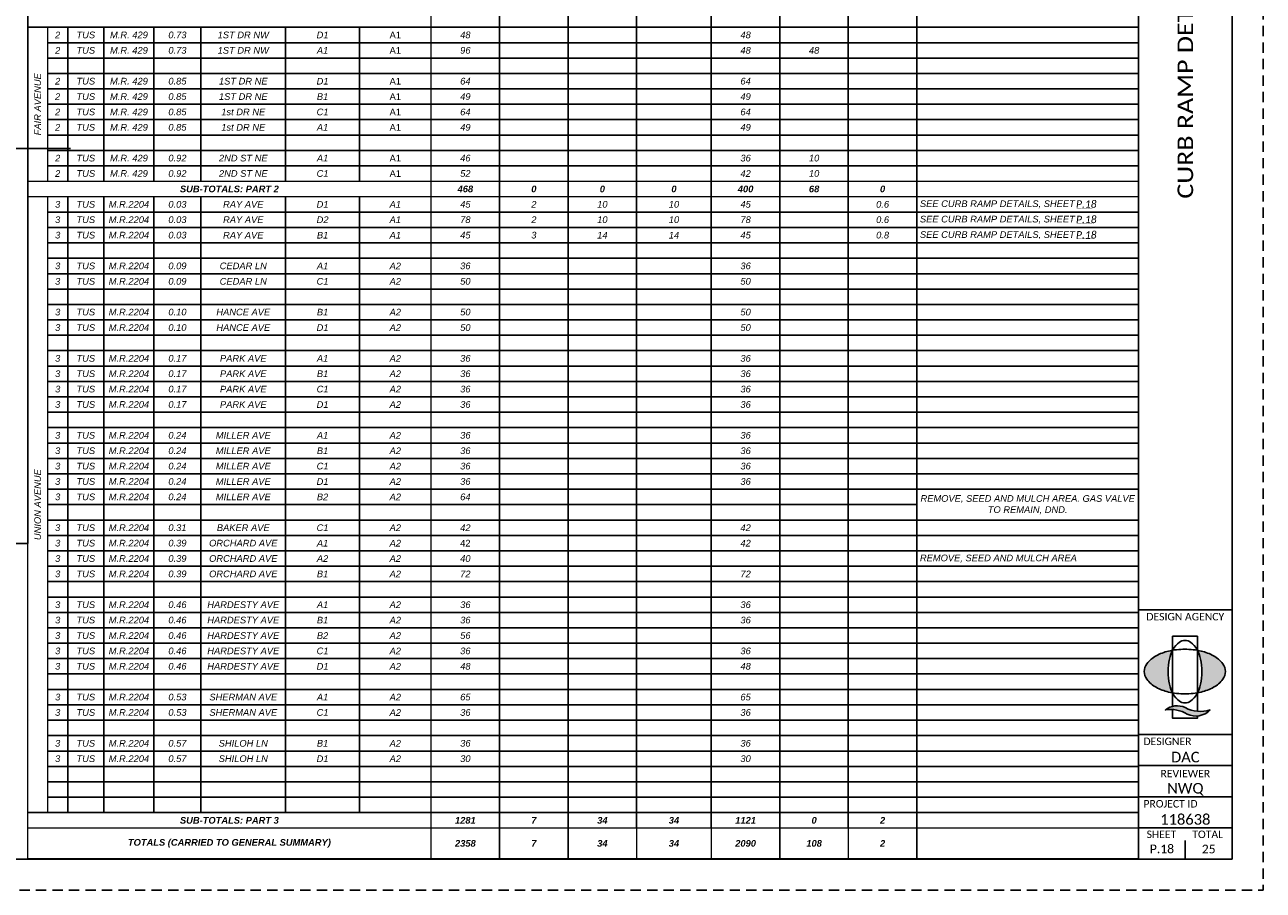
# Paper-space layout 'Layout1' of a CAD drawing. Header units: feet. Extents: x -25 to 34, y 0 to 22.
# Tile 3 of 4: x 14.1 to 34, y 0 to 13.9. Entities that reach past the tile are written whole.
import ezdxf
from ezdxf.enums import TextEntityAlignment as Align

# ---------------------------------------------------------------- set-up
doc = ezdxf.new("R2010")
doc.units = ezdxf.units.FT
doc.header["$MEASUREMENT"] = 0
doc.linetypes.add('OhDOT_USTN3', pattern=[0.22, 0.165, -0.055])
for name, color, linetype in [('SH_Border', 7, 'Continuous'), ('SH_Cut_Line', 7, 'OhDOT_USTN3'), ('SH_Data', 7, 'Continuous'), ('SH_Hatch', 14, 'Continuous'), ('SH_Text', 7, 'Continuous'), ('SH_TextM', 7, 'Continuous')]:
    doc.layers.add(name, color=color, linetype=linetype)
doc.styles.add('Font 70-Main Title', font='calibri.ttf', dxfattribs={"width": 1.15, "height": 0.25})
doc.styles.add('Slanted-Normal', font='calibrii.ttf', dxfattribs={"height": 0.14})
doc.styles.add('Straight Minimum (0.12) Font 30', font='calibri.ttf', dxfattribs={"height": 0.12})
doc.styles.add('Straight Sub-Title (0.17) Font 30', font='calibri.ttf', dxfattribs={"height": 0.17})
doc.styles.add('Straight-Normal', font='calibri.ttf', dxfattribs={"height": 0.14})
doc.styles.add('Straight-Sub Title', font='calibri.ttf', dxfattribs={"height": 0.17})

# ---------------------------------------------------------------- blocks, each defined once
blk = doc.blocks.new('A$C1697e795')
at = {"layer": 'SH_Hatch'}
for points in [[(-0.1098, 0.0898, -0.0615), (-0.0881, 0.1507), (-0.0881, 0.1523, 0.014092), (-0.1171, 0.1465, 0.069705), (-0.2053, 0.1131, 0.105975), (-0.2716, 0.0557, 0.163104), (-0.29, 0.0008, 0.163049), (-0.2716, -0.0541, 0.105975), (-0.2053, -0.1115, 0.069705), (-0.1171, -0.145, 0.014089), (-0.0881, -0.1507, -0.061487), (-0.1098, -0.0898, -0.054987), (-0.1197, 0, -0.054987)], [(0.1108, 0.0898, 0.0615), (0.0891, 0.1507), (0.0891, 0.1523, -0.014092), (0.1182, 0.1465, -0.069705), (0.2063, 0.1131, -0.105975), (0.2727, 0.0557, -0.163104), (0.2911, 0.0008, -0.163049), (0.2727, -0.0541, -0.105975), (0.2063, -0.1115, -0.069705), (0.1182, -0.145, -0.014089), (0.0891, -0.1507, 0.061487), (0.1108, -0.0898, 0.054987), (0.1207, 0, 0.054987)], [(0.0015, -0.2566, 0.297692), (-0.1396, -0.2731, -0.180432), (0.0164, -0.3024, 0.32264), (0.179, -0.273, -0.20237)]]:
    blk.add_hatch(color=256, dxfattribs=at).paths.add_polyline_path(points)
at = {"layer": 'SH_TextM'}
for points in [[(0.1106, -0.0898, 0.054987), (0.1206, 0, 0.054987), (0.1106, 0.0898, 0.0688), (0.0854, 0.1575, 0.105699), (0.0418, 0.2087, 0.165247), (0.0004, 0.2228, 0.165247), (-0.0409, 0.2087, 0.105699), (-0.0845, 0.1575, 0.0688), (-0.1098, 0.0898, 0.054987), (-0.1197, 0, 0.054987), (-0.1098, -0.0898, 0.0688), (-0.0845, -0.1575, 0.105699), (-0.0409, -0.2087, 0.165247), (0.0004, -0.2228, 0.165247), (0.0418, -0.2087, 0.105699), (0.0854, -0.1575, 0.0688)], [(-0.2053, -0.1115, 0.069705), (-0.1171, -0.145, 0.055931), (-0.0006, -0.158, 0.055931), (0.1159, -0.145, 0.069705), (0.2041, -0.1115, 0.105975), (0.2705, -0.0541, 0.163076), (0.2889, 0.0008, 0.163076), (0.2705, 0.0557, 0.105975), (0.2041, 0.1131, 0.069705), (0.1159, 0.1465, 0.055931), (-0.0006, 0.1596, 0.055931), (-0.1171, 0.1465, 0.069705), (-0.2053, 0.1131, 0.105975), (-0.2716, 0.0557, 0.163076), (-0.29, 0.0008, 0.163076), (-0.2716, -0.0541, 0.105975)], [(0.0164, -0.3024, 0.180432), (-0.1396, -0.2731, -0.297692), (0.0015, -0.2566, 0.20237), (0.179, -0.273, -0.32264)]]:
    blk.add_lwpolyline(points, format="xyb", close=True, dxfattribs=at)
for points in [[(-0.0881, -0.2469), (-0.0881, 0.2529), (0.0891, 0.2529), (0.0891, -0.2828)], [(0.0891, -0.3157), (0.0891, -0.332), (-0.0881, -0.332), (-0.0881, -0.2701)]]:
    blk.add_lwpolyline(points, dxfattribs=at)
blk = doc.blocks.new('BLKWO_NEW')
at = {"layer": 'SH_Border', "linetype": 'Continuous', "flags": 128}
blk.add_lwpolyline([(0.5, 21.5), (33.5, 21.5), (33.5, 0.5), (0.5, 0.5), (0.5, 21.5)], close=True, dxfattribs=at)
for points in [[(32, 21.5), (32, 0.5)], [(32, 4.5), (33.5, 4.5)], [(32, 2.5), (33.5, 2.5)], [(32, 2), (33.5, 2)], [(32, 1.5), (33.5, 1.5)], [(32, 1), (33.5, 1)]]:
    blk.add_lwpolyline(points, dxfattribs=at)
at = {"layer": 'SH_Border'}
blk.add_lwpolyline([(32.75, 0.8), (32.75, 0.5)], dxfattribs=at)
at = {"layer": 'SH_Cut_Line', "color": 7, "linetype": 'OhDOT_USTN3', "flags": 128}
blk.add_lwpolyline([(0, 0), (34, 0), (34, 22), (0, 22), (0, 0)], close=True, dxfattribs=at)
at = {"layer": 'SH_Border', "xscale": 2.25, "yscale": 2.25, "zscale": 2.25}
blk.add_blockref('A$C1697e795', (32.744, 3.506), dxfattribs=at)
at = {"layer": 'SH_Data', "char_height": 0.12, "style": 'Straight Minimum (0.12) Font 30'}
for s, insert, width, attachment_point in [('DESIGN AGENCY', (32.124, 4.448), 1.94049, 1), ('DESIGNER', (32.078, 2.448), 1.0279, 1), ('REVIEWER', (32.75, 1.931), 1.0279, 2), ('PROJECT ID', (32.078, 1.447), 1.27835, 1), ('SHEET', (32.129, 0.957), 1.0279, 1), ('TOTAL', (32.862, 0.957), 1.0279, 1)]:
    blk.add_mtext(s, dxfattribs=dict(at, insert=insert, width=width, attachment_point=attachment_point))
at = {"layer": 'SH_Data', "style": 'Font 70-Main Title', "width": 1.15, "flags": 8}
blk.add_attdef('TITLEAREA2T', text='', height=0.25, rotation=90, dxfattribs=at).set_placement((32.75, 13), align=Align.MIDDLE_CENTER)
at = {"layer": 'SH_Data', "style": 'Straight-Sub Title'}
for tag, p in [('XXX', (32.75, 2)), ('XXX', (32.75, 1.5)), ('XXXXXX', (32.75, 1))]:
    blk.add_attdef(tag, text='', height=0.17, dxfattribs=at).set_placement(p, align=Align.BOTTOM_CENTER)
at = {"layer": 'SH_Data', "style": 'Straight Sub-Title (0.17) Font 30', "flags": 8}
blk.add_attdef('PROJECT', text='', height=0.25, rotation=90, dxfattribs=at).set_placement((0.721, 0.55), align=Align.MIDDLE_LEFT)
blk = doc.blocks.new('*A1021')
at = {"layer": 'SH_Text', "color": 7, "linetype": 'Continuous', "ltscale": 0.083333, "const_width": 0.0208}
blk.add_lwpolyline([(15.031, 0), (0, 0), (0, -17.708), (15.031, -17.708)], close=True, dxfattribs=at)
for points in [[(5.458, -0.208), (5.458, -17.708)], [(0, -6.458), (15.031, -6.458)], [(0.271, -6.458), (0.271, -8.542)], [(0, -8.542), (15.031, -8.542)], [(0, -8.75), (15.031, -8.75)], [(0.271, -8.75), (0.271, -17.083)], [(0, -17.083), (15.031, -17.083)], [(0, -17.292), (15.031, -17.292)], [(6.385, -17.292), (6.385, -17.708)], [(7.312, -17.292), (7.312, -17.708)], [(8.24, -17.292), (8.24, -17.708)], [(9.25, -17.292), (9.25, -17.708)], [(10.177, -17.292), (10.177, -17.708)], [(11.104, -17.292), (11.104, -17.708)], [(12.031, -17.292), (12.031, -17.708)]]:
    blk.add_lwpolyline(points, dxfattribs=at)
at = {"layer": 'SH_Text', "color": 7, "linetype": 'Continuous', "ltscale": 0.083333}
for points in [[(8.24, -0.417), (8.24, -17.292)], [(9.25, -0.417), (9.25, -17.292)], [(11.104, -0.417), (11.104, -17.292)], [(12.031, -0.417), (12.031, -17.292)], [(6.385, -0.625), (6.385, -17.292)], [(7.312, -0.625), (7.312, -17.292)], [(10.177, -0.625), (10.177, -17.292)], [(0.542, -6.458), (0.542, -8.542)], [(1.031, -6.458), (1.031, -8.542)], [(1.708, -6.458), (1.708, -8.542)], [(2.344, -6.458), (2.344, -8.542)], [(3.49, -6.458), (3.49, -8.542)], [(4.49, -6.458), (4.49, -8.542)], [(0.271, -6.667), (15.031, -6.667)], [(0.271, -6.875), (15.031, -6.875)], [(0.271, -7.083), (15.031, -7.083)], [(0.271, -7.292), (15.031, -7.292)], [(0.271, -7.5), (15.031, -7.5)], [(0.271, -7.708), (15.031, -7.708)], [(0.271, -7.917), (15.031, -7.917)], [(0.271, -8.125), (15.031, -8.125)], [(0.271, -8.333), (15.031, -8.333)], [(0.542, -8.75), (0.542, -17.083)], [(1.031, -8.75), (1.031, -17.083)], [(1.708, -8.75), (1.708, -17.083)], [(2.344, -8.75), (2.344, -17.083)], [(3.49, -8.75), (3.49, -17.083)], [(4.49, -8.75), (4.49, -17.083)], [(0.271, -8.958), (15.031, -8.958)], [(0.271, -9.167), (15.031, -9.167)], [(0.271, -9.375), (15.031, -9.375)], [(0.271, -9.583), (15.031, -9.583)], [(0.271, -9.792), (15.031, -9.792)], [(0.271, -10), (15.031, -10)], [(0.271, -10.208), (15.031, -10.208)], [(0.271, -10.417), (15.031, -10.417)], [(0.271, -10.625), (15.031, -10.625)], [(0.271, -10.833), (15.031, -10.833)], [(0.271, -11.042), (15.031, -11.042)], [(0.271, -11.25), (15.031, -11.25)], [(0.271, -11.458), (15.031, -11.458)], [(0.271, -11.667), (15.031, -11.667)], [(0.271, -11.875), (15.031, -11.875)], [(0.271, -12.083), (15.031, -12.083)], [(0.271, -12.292), (15.031, -12.292)], [(0.271, -12.5), (15.031, -12.5)], [(0.271, -12.708), (15.031, -12.708)], [(0.271, -12.917), (12.031, -12.917)], [(0.271, -13.125), (15.031, -13.125)], [(0.271, -13.333), (15.031, -13.333)], [(0.271, -13.542), (15.031, -13.542)], [(0.271, -13.75), (15.031, -13.75)], [(0.271, -13.958), (15.031, -13.958)], [(0.271, -14.167), (15.031, -14.167)], [(0.271, -14.375), (15.031, -14.375)], [(0.271, -14.583), (15.031, -14.583)], [(0.271, -14.792), (15.031, -14.792)], [(0.271, -15), (15.031, -15)], [(0.271, -15.208), (15.031, -15.208)], [(0.271, -15.417), (15.031, -15.417)], [(0.271, -15.625), (15.031, -15.625)], [(0.271, -15.833), (15.031, -15.833)], [(0.271, -16.042), (15.031, -16.042)], [(0.271, -16.25), (15.031, -16.25)], [(0.271, -16.458), (15.031, -16.458)], [(0.271, -16.667), (15.031, -16.667)], [(0.271, -16.875), (15.031, -16.875)]]:
    blk.add_lwpolyline(points, dxfattribs=at)
at = {"layer": 'SH_Text', "color": 7, "char_height": 0.09028, "style": 'Slanted-Normal'}
for s, insert, attachment_point in [('\\fArial|b0|i1|c0|p34;2', (0.406, -6.562), 5), ('\\fArial|b0|i1|c0|p34;TUS', (0.786, -6.562), 5), ('\\fArial|b0|i1|c0|p34;M.R. 429', (1.37, -6.562), 5), ('\\fArial|b0|i1|c0|p34;0.73', (2.026, -6.562), 5), ('\\fArial|b0|i1|c0|p34;1ST DR NW', (2.917, -6.562), 5), ('\\fArial|b0|i1|c0|p34;D1', (3.99, -6.562), 5), ('\\fArial|b0|i0|c0|p34;A1', (4.974, -6.562), 5), ('\\fArial|b0|i1|c0|p34;48', (5.922, -6.562), 5), ('\\fArial|b0|i1|c0|p34;48', (9.714, -6.562), 5), ('\\fArial|b0|i1|c0|p34;2', (0.406, -6.771), 5), ('\\fArial|b0|i1|c0|p34;TUS', (0.786, -6.771), 5), ('\\fArial|b0|i1|c0|p34;M.R. 429', (1.37, -6.771), 5), ('\\fArial|b0|i1|c0|p34;0.73', (2.026, -6.771), 5), ('\\fArial|b0|i1|c0|p34;1ST DR NW', (2.917, -6.771), 5), ('\\fArial|b0|i1|c0|p34;A1', (3.99, -6.771), 5), ('\\fArial|b0|i0|c0|p34;A1', (4.974, -6.771), 5), ('\\fArial|b0|i1|c0|p34;96', (5.922, -6.771), 5), ('\\fArial|b0|i1|c0|p34;48', (9.714, -6.771), 5), ('\\fArial|b0|i1|c0|p34;48', (10.641, -6.771), 5), ('\\fArial|b0|i1|c0|p34;2', (0.406, -7.188), 5), ('\\fArial|b0|i1|c0|p34;TUS', (0.786, -7.188), 5), ('\\fArial|b0|i1|c0|p34;M.R. 429', (1.37, -7.188), 5), ('\\fArial|b0|i1|c0|p34;0.85', (2.026, -7.188), 5), ('\\fArial|b0|i1|c0|p34;1ST DR NE', (2.917, -7.188), 5), ('\\fArial|b0|i1|c0|p34;D1', (3.99, -7.188), 5), ('\\fArial|b0|i0|c0|p34;A1', (4.974, -7.188), 5), ('\\fArial|b0|i1|c0|p34;64', (5.922, -7.188), 5), ('\\fArial|b0|i1|c0|p34;64', (9.714, -7.188), 5), ('\\fArial|b0|i1|c0|p34;2', (0.406, -7.396), 5), ('\\fArial|b0|i1|c0|p34;TUS', (0.786, -7.396), 5), ('\\fArial|b0|i1|c0|p34;M.R. 429', (1.37, -7.396), 5), ('\\fArial|b0|i1|c0|p34;0.85', (2.026, -7.396), 5), ('\\fArial|b0|i1|c0|p34;1ST DR NE', (2.917, -7.396), 5), ('\\fArial|b0|i1|c0|p34;B1', (3.99, -7.396), 5), ('\\fArial|b0|i0|c0|p34;A1', (4.974, -7.396), 5), ('\\fArial|b0|i1|c0|p34;49', (5.922, -7.396), 5), ('\\fArial|b0|i1|c0|p34;49', (9.714, -7.396), 5), ('\\fArial|b0|i1|c0|p34;2', (0.406, -7.604), 5), ('\\fArial|b0|i1|c0|p34;TUS', (0.786, -7.604), 5), ('\\fArial|b0|i1|c0|p34;M.R. 429', (1.37, -7.604), 5), ('\\fArial|b0|i1|c0|p34;0.85', (2.026, -7.604), 5), ('\\fArial|b0|i1|c0|p34;1st DR NE', (2.917, -7.604), 5), ('\\fArial|b0|i1|c0|p34;C1', (3.99, -7.604), 5), ('\\fArial|b0|i0|c0|p34;A1', (4.974, -7.604), 5), ('\\fArial|b0|i1|c0|p34;64', (5.922, -7.604), 5), ('\\fArial|b0|i1|c0|p34;64', (9.714, -7.604), 5), ('\\fArial|b0|i1|c0|p34;2', (0.406, -7.812), 5), ('\\fArial|b0|i1|c0|p34;TUS', (0.786, -7.812), 5), ('\\fArial|b0|i1|c0|p34;M.R. 429', (1.37, -7.812), 5), ('\\fArial|b0|i1|c0|p34;0.85', (2.026, -7.812), 5), ('\\fArial|b0|i1|c0|p34;1st DR NE', (2.917, -7.812), 5), ('\\fArial|b0|i1|c0|p34;A1', (3.99, -7.812), 5), ('\\fArial|b0|i0|c0|p34;A1', (4.974, -7.812), 5), ('\\fArial|b0|i1|c0|p34;49', (5.922, -7.812), 5), ('\\fArial|b0|i1|c0|p34;49', (9.714, -7.812), 5), ('\\fArial|b0|i1|c0|p34;2', (0.406, -8.229), 5), ('\\fArial|b0|i1|c0|p34;TUS', (0.786, -8.229), 5), ('\\fArial|b0|i1|c0|p34;M.R. 429', (1.37, -8.229), 5), ('\\fArial|b0|i1|c0|p34;0.92', (2.026, -8.229), 5), ('\\fArial|b0|i1|c0|p34;2ND ST NE', (2.917, -8.229), 5), ('\\fArial|b0|i1|c0|p34;A1', (3.99, -8.229), 5), ('\\fArial|b0|i0|c0|p34;A1', (4.974, -8.229), 5), ('\\fArial|b0|i1|c0|p34;46', (5.922, -8.229), 5), ('\\fArial|b0|i1|c0|p34;36', (9.714, -8.229), 5), ('\\fArial|b0|i1|c0|p34;10', (10.641, -8.229), 5), ('\\fArial|b0|i1|c0|p34;2', (0.406, -8.437), 5), ('\\fArial|b0|i1|c0|p34;TUS', (0.786, -8.437), 5), ('\\fArial|b0|i1|c0|p34;M.R. 429', (1.37, -8.437), 5), ('\\fArial|b0|i1|c0|p34;0.92', (2.026, -8.437), 5), ('\\fArial|b0|i1|c0|p34;2ND ST NE', (2.917, -8.437), 5), ('\\fArial|b0|i1|c0|p34;C1', (3.99, -8.437), 5), ('\\fArial|b0|i0|c0|p34;A1', (4.974, -8.437), 5), ('\\fArial|b0|i1|c0|p34;52', (5.922, -8.437), 5), ('\\fArial|b0|i1|c0|p34;42', (9.714, -8.437), 5), ('\\fArial|b0|i1|c0|p34;10', (10.641, -8.437), 5), ('\\fArial|b1|i1|c0|p34;SUB-TOTALS: PART 2', (2.729, -8.646), 5), ('\\fArial|b1|i1|c0|p34;468', (5.922, -8.646), 5), ('\\fArial|b1|i1|c0|p34;0', (6.849, -8.646), 5), ('\\fArial|b1|i1|c0|p34;0', (7.776, -8.646), 5), ('\\fArial|b1|i1|c0|p34;0', (8.745, -8.646), 5), ('\\fArial|b1|i1|c0|p34;400', (9.714, -8.646), 5), ('\\fArial|b1|i1|c0|p34;68', (10.641, -8.646), 5), ('\\fArial|b1|i1|c0|p34;0', (11.568, -8.646), 5), ('\\fArial|b0|i1|c0|p34;3', (0.406, -8.854), 5), ('\\fArial|b0|i1|c0|p34;TUS', (0.786, -8.854), 5), ('\\fArial|b0|i1|c0|p34;M.R.2204', (1.37, -8.854), 5), ('\\fArial|b0|i1|c0|p34;0.03', (2.026, -8.854), 5), ('\\fArial|b0|i1|c0|p34;RAY AVE ', (2.917, -8.854), 5), ('\\fArial|b0|i1|c0|p34;D1', (3.99, -8.854), 5), ('\\fArial|b0|i1|c0|p34;A1', (4.974, -8.854), 5), ('\\fArial|b0|i1|c0|p34;45', (5.922, -8.854), 5), ('\\fArial|b0|i1|c0|p34;2', (6.849, -8.854), 5), ('\\fArial|b0|i1|c0|p34;10', (7.776, -8.854), 5), ('\\fArial|b0|i1|c0|p34;10', (8.745, -8.854), 5), ('\\fArial|b0|i1|c0|p34;45', (9.714, -8.854), 5), ('\\fArial|b0|i1|c0|p34;0.6', (11.568, -8.854), 5), ('\\fArial|b0|i1|c0|p34;SEE CURB RAMP DETAILS, SHEET ___', (12.073, -8.854), 4), ('\\fArial|b0|i1|c0|p34;3', (0.406, -9.062), 5), ('\\fArial|b0|i1|c0|p34;TUS', (0.786, -9.062), 5), ('\\fArial|b0|i1|c0|p34;M.R.2204', (1.37, -9.062), 5), ('\\fArial|b0|i1|c0|p34;0.03', (2.026, -9.062), 5), ('\\fArial|b0|i1|c0|p34;RAY AVE ', (2.917, -9.062), 5), ('\\fArial|b0|i1|c0|p34;D2', (3.99, -9.062), 5), ('\\fArial|b0|i1|c0|p34;A1', (4.974, -9.062), 5), ('\\fArial|b0|i1|c0|p34;78', (5.922, -9.062), 5), ('\\fArial|b0|i1|c0|p34;2', (6.849, -9.062), 5), ('\\fArial|b0|i1|c0|p34;10', (7.776, -9.062), 5), ('\\fArial|b0|i1|c0|p34;10', (8.745, -9.062), 5), ('\\fArial|b0|i1|c0|p34;78', (9.714, -9.062), 5), ('\\fArial|b0|i1|c0|p34;0.6', (11.568, -9.062), 5), ('\\fArial|b0|i1|c0|p34;SEE CURB RAMP DETAILS, SHEET ___', (12.073, -9.062), 4), ('\\fArial|b0|i1|c0|p34;3', (0.406, -9.271), 5), ('\\fArial|b0|i1|c0|p34;TUS', (0.786, -9.271), 5), ('\\fArial|b0|i1|c0|p34;M.R.2204', (1.37, -9.271), 5), ('\\fArial|b0|i1|c0|p34;0.03', (2.026, -9.271), 5), ('\\fArial|b0|i1|c0|p34;RAY AVE ', (2.917, -9.271), 5), ('\\fArial|b0|i1|c0|p34;B1', (3.99, -9.271), 5), ('\\fArial|b0|i1|c0|p34;A1', (4.974, -9.271), 5), ('\\fArial|b0|i1|c0|p34;45', (5.922, -9.271), 5), ('\\fArial|b0|i1|c0|p34;3', (6.849, -9.271), 5), ('\\fArial|b0|i1|c0|p34;14', (7.776, -9.271), 5), ('\\fArial|b0|i1|c0|p34;14', (8.745, -9.271), 5), ('\\fArial|b0|i1|c0|p34;45', (9.714, -9.271), 5), ('\\fArial|b0|i1|c0|p34;0.8', (11.568, -9.271), 5), ('\\fArial|b0|i1|c0|p34;SEE CURB RAMP DETAILS, SHEET ___', (12.073, -9.271), 4), ('\\fArial|b0|i1|c0|p34;3', (0.406, -9.687), 5), ('\\fArial|b0|i1|c0|p34;TUS', (0.786, -9.687), 5), ('\\fArial|b0|i1|c0|p34;M.R.2204', (1.37, -9.687), 5), ('\\fArial|b0|i1|c0|p34;0.09', (2.026, -9.687), 5), ('\\fArial|b0|i1|c0|p34;CEDAR LN', (2.917, -9.687), 5), ('\\fArial|b0|i1|c0|p34;A1', (3.99, -9.687), 5), ('\\fArial|b0|i1|c0|p34;A2', (4.974, -9.687), 5), ('\\fArial|b0|i1|c0|p34;36', (5.922, -9.687), 5), ('\\fArial|b0|i1|c0|p34;36', (9.714, -9.687), 5), ('\\fArial|b0|i1|c0|p34;3', (0.406, -9.896), 5), ('\\fArial|b0|i1|c0|p34;TUS', (0.786, -9.896), 5), ('\\fArial|b0|i1|c0|p34;M.R.2204', (1.37, -9.896), 5), ('\\fArial|b0|i1|c0|p34;0.09', (2.026, -9.896), 5), ('\\fArial|b0|i1|c0|p34;CEDAR LN', (2.917, -9.896), 5), ('\\fArial|b0|i1|c0|p34;C1', (3.99, -9.896), 5), ('\\fArial|b0|i1|c0|p34;A2', (4.974, -9.896), 5), ('\\fArial|b0|i1|c0|p34;50', (5.922, -9.896), 5), ('\\fArial|b0|i1|c0|p34;50', (9.714, -9.896), 5), ('\\fArial|b0|i1|c0|p34;3', (0.406, -10.312), 5), ('\\fArial|b0|i1|c0|p34;TUS', (0.786, -10.312), 5), ('\\fArial|b0|i1|c0|p34;M.R.2204', (1.37, -10.312), 5), ('\\fArial|b0|i1|c0|p34;0.10', (2.026, -10.312), 5), ('\\fArial|b0|i1|c0|p34;HANCE AVE', (2.917, -10.312), 5), ('\\fArial|b0|i1|c0|p34;B1', (3.99, -10.312), 5), ('\\fArial|b0|i1|c0|p34;A2', (4.974, -10.312), 5), ('\\fArial|b0|i1|c0|p34;50', (5.922, -10.312), 5), ('\\fArial|b0|i1|c0|p34;50', (9.714, -10.312), 5), ('\\fArial|b0|i1|c0|p34;3', (0.406, -10.521), 5), ('\\fArial|b0|i1|c0|p34;TUS', (0.786, -10.521), 5), ('\\fArial|b0|i1|c0|p34;M.R.2204', (1.37, -10.521), 5), ('\\fArial|b0|i1|c0|p34;0.10', (2.026, -10.521), 5), ('\\fArial|b0|i1|c0|p34;HANCE AVE', (2.917, -10.521), 5), ('\\fArial|b0|i1|c0|p34;D1', (3.99, -10.521), 5), ('\\fArial|b0|i1|c0|p34;A2', (4.974, -10.521), 5), ('\\fArial|b0|i1|c0|p34;50', (5.922, -10.521), 5), ('\\fArial|b0|i1|c0|p34;50', (9.714, -10.521), 5), ('\\fArial|b0|i1|c0|p34;3', (0.406, -10.938), 5), ('\\fArial|b0|i1|c0|p34;TUS', (0.786, -10.938), 5), ('\\fArial|b0|i1|c0|p34;M.R.2204', (1.37, -10.938), 5), ('\\fArial|b0|i1|c0|p34;0.17', (2.026, -10.938), 5), ('\\fArial|b0|i1|c0|p34;PARK AVE', (2.917, -10.938), 5), ('\\fArial|b0|i1|c0|p34;A1', (3.99, -10.938), 5), ('\\fArial|b0|i1|c0|p34;A2', (4.974, -10.938), 5), ('\\fArial|b0|i1|c0|p34;36', (5.922, -10.938), 5), ('\\fArial|b0|i1|c0|p34;36', (9.714, -10.938), 5), ('\\fArial|b0|i1|c0|p34;3', (0.406, -11.146), 5), ('\\fArial|b0|i1|c0|p34;TUS', (0.786, -11.146), 5), ('\\fArial|b0|i1|c0|p34;M.R.2204', (1.37, -11.146), 5), ('\\fArial|b0|i1|c0|p34;0.17', (2.026, -11.146), 5), ('\\fArial|b0|i1|c0|p34;PARK AVE', (2.917, -11.146), 5), ('\\fArial|b0|i1|c0|p34;B1', (3.99, -11.146), 5), ('\\fArial|b0|i1|c0|p34;A2', (4.974, -11.146), 5), ('\\fArial|b0|i1|c0|p34;36', (5.922, -11.146), 5), ('\\fArial|b0|i1|c0|p34;36', (9.714, -11.146), 5), ('\\fArial|b0|i1|c0|p34;3', (0.406, -11.354), 5), ('\\fArial|b0|i1|c0|p34;TUS', (0.786, -11.354), 5), ('\\fArial|b0|i1|c0|p34;M.R.2204', (1.37, -11.354), 5), ('\\fArial|b0|i1|c0|p34;0.17', (2.026, -11.354), 5), ('\\fArial|b0|i1|c0|p34;PARK AVE', (2.917, -11.354), 5), ('\\fArial|b0|i1|c0|p34;C1', (3.99, -11.354), 5), ('\\fArial|b0|i1|c0|p34;A2', (4.974, -11.354), 5), ('\\fArial|b0|i1|c0|p34;36', (5.922, -11.354), 5), ('\\fArial|b0|i1|c0|p34;36', (9.714, -11.354), 5), ('\\fArial|b0|i1|c0|p34;3', (0.406, -11.562), 5), ('\\fArial|b0|i1|c0|p34;TUS', (0.786, -11.562), 5), ('\\fArial|b0|i1|c0|p34;M.R.2204', (1.37, -11.562), 5), ('\\fArial|b0|i1|c0|p34;0.17', (2.026, -11.562), 5), ('\\fArial|b0|i1|c0|p34;PARK AVE', (2.917, -11.562), 5), ('\\fArial|b0|i1|c0|p34;D1', (3.99, -11.562), 5), ('\\fArial|b0|i1|c0|p34;A2', (4.974, -11.562), 5), ('\\fArial|b0|i1|c0|p34;36', (5.922, -11.562), 5), ('\\fArial|b0|i1|c0|p34;36', (9.714, -11.562), 5), ('\\fArial|b0|i1|c0|p34;3', (0.406, -11.979), 5), ('\\fArial|b0|i1|c0|p34;TUS', (0.786, -11.979), 5), ('\\fArial|b0|i1|c0|p34;M.R.2204', (1.37, -11.979), 5), ('\\fArial|b0|i1|c0|p34;0.24', (2.026, -11.979), 5), ('\\fArial|b0|i1|c0|p34;MILLER AVE', (2.917, -11.979), 5), ('\\fArial|b0|i1|c0|p34;A1', (3.99, -11.979), 5), ('\\fArial|b0|i1|c0|p34;A2', (4.974, -11.979), 5), ('\\fArial|b0|i1|c0|p34;36', (5.922, -11.979), 5), ('\\fArial|b0|i1|c0|p34;36', (9.714, -11.979), 5), ('\\fArial|b0|i1|c0|p34;3', (0.406, -12.188), 5), ('\\fArial|b0|i1|c0|p34;TUS', (0.786, -12.188), 5), ('\\fArial|b0|i1|c0|p34;M.R.2204', (1.37, -12.188), 5), ('\\fArial|b0|i1|c0|p34;0.24', (2.026, -12.188), 5), ('\\fArial|b0|i1|c0|p34;MILLER AVE', (2.917, -12.188), 5), ('\\fArial|b0|i1|c0|p34;B1', (3.99, -12.188), 5), ('\\fArial|b0|i1|c0|p34;A2', (4.974, -12.188), 5), ('\\fArial|b0|i1|c0|p34;36', (5.922, -12.188), 5), ('\\fArial|b0|i1|c0|p34;36', (9.714, -12.188), 5), ('\\fArial|b0|i1|c0|p34;3', (0.406, -12.396), 5), ('\\fArial|b0|i1|c0|p34;TUS', (0.786, -12.396), 5), ('\\fArial|b0|i1|c0|p34;M.R.2204', (1.37, -12.396), 5), ('\\fArial|b0|i1|c0|p34;0.24', (2.026, -12.396), 5), ('\\fArial|b0|i1|c0|p34;MILLER AVE', (2.917, -12.396), 5), ('\\fArial|b0|i1|c0|p34;C1', (3.99, -12.396), 5), ('\\fArial|b0|i1|c0|p34;A2', (4.974, -12.396), 5), ('\\fArial|b0|i1|c0|p34;36', (5.922, -12.396), 5), ('\\fArial|b0|i1|c0|p34;36', (9.714, -12.396), 5), ('\\fArial|b0|i1|c0|p34;3', (0.406, -12.604), 5), ('\\fArial|b0|i1|c0|p34;TUS', (0.786, -12.604), 5), ('\\fArial|b0|i1|c0|p34;M.R.2204', (1.37, -12.604), 5), ('\\fArial|b0|i1|c0|p34;0.24', (2.026, -12.604), 5), ('\\fArial|b0|i1|c0|p34;MILLER AVE', (2.917, -12.604), 5), ('\\fArial|b0|i1|c0|p34;D1', (3.99, -12.604), 5), ('\\fArial|b0|i1|c0|p34;A2', (4.974, -12.604), 5), ('\\fArial|b0|i1|c0|p34;36', (5.922, -12.604), 5), ('\\fArial|b0|i1|c0|p34;36', (9.714, -12.604), 5), ('\\fArial|b0|i1|c0|p34;3', (0.406, -12.812), 5), ('\\fArial|b0|i1|c0|p34;TUS', (0.786, -12.812), 5), ('\\fArial|b0|i1|c0|p34;M.R.2204', (1.37, -12.812), 5), ('\\fArial|b0|i1|c0|p34;0.24', (2.026, -12.812), 5), ('\\fArial|b0|i1|c0|p34;MILLER AVE', (2.917, -12.812), 5), ('\\fArial|b0|i1|c0|p34;B2', (3.99, -12.812), 5), ('\\fArial|b0|i1|c0|p34;A2', (4.974, -12.812), 5), ('\\fArial|b0|i1|c0|p34;64', (5.922, -12.812), 5), ('\\fArial|b0|i1|c0|p34;3', (0.406, -13.229), 5), ('\\fArial|b0|i1|c0|p34;TUS', (0.786, -13.229), 5), ('\\fArial|b0|i1|c0|p34;M.R.2204', (1.37, -13.229), 5), ('\\fArial|b0|i1|c0|p34;0.31', (2.026, -13.229), 5), ('\\fArial|b0|i1|c0|p34;BAKER AVE', (2.917, -13.229), 5), ('\\fArial|b0|i1|c0|p34;C1', (3.99, -13.229), 5), ('\\fArial|b0|i1|c0|p34;A2', (4.974, -13.229), 5), ('\\fArial|b0|i1|c0|p34;42', (5.922, -13.229), 5), ('\\fArial|b0|i1|c0|p34;42', (9.714, -13.229), 5), ('\\fArial|b0|i1|c0|p34;3', (0.406, -13.438), 5), ('\\fArial|b0|i1|c0|p34;TUS', (0.786, -13.438), 5), ('\\fArial|b0|i1|c0|p34;M.R.2204', (1.37, -13.438), 5), ('\\fArial|b0|i1|c0|p34;0.39', (2.026, -13.438), 5), ('\\fArial|b0|i1|c0|p34;ORCHARD AVE', (2.917, -13.438), 5), ('\\fArial|b0|i1|c0|p34;A1', (3.99, -13.438), 5), ('\\fArial|b0|i1|c0|p34;A2', (4.974, -13.438), 5), ('\\fArial|b0|i0|c0|p34;42', (5.922, -13.438), 5), ('\\fArial|b0|i1|c0|p34;42', (9.714, -13.438), 5), ('\\fArial|b0|i1|c0|p34;3', (0.406, -13.646), 5), ('\\fArial|b0|i1|c0|p34;TUS', (0.786, -13.646), 5), ('\\fArial|b0|i1|c0|p34;M.R.2204', (1.37, -13.646), 5), ('\\fArial|b0|i1|c0|p34;0.39', (2.026, -13.646), 5), ('\\fArial|b0|i1|c0|p34;ORCHARD AVE', (2.917, -13.646), 5), ('\\fArial|b0|i1|c0|p34;A2', (3.99, -13.646), 5), ('\\fArial|b0|i1|c0|p34;A2', (4.974, -13.646), 5), ('\\fArial|b0|i1|c0|p34;40', (5.922, -13.646), 5), ('\\fArial|b0|i1|c0|p34;REMOVE, SEED AND MULCH AREA', (12.073, -13.646), 4), ('\\fArial|b0|i1|c0|p34;3', (0.406, -13.854), 5), ('\\fArial|b0|i1|c0|p34;TUS', (0.786, -13.854), 5), ('\\fArial|b0|i1|c0|p34;M.R.2204', (1.37, -13.854), 5), ('\\fArial|b0|i1|c0|p34;0.39', (2.026, -13.854), 5), ('\\fArial|b0|i1|c0|p34;ORCHARD AVE', (2.917, -13.854), 5), ('\\fArial|b0|i1|c0|p34;B1', (3.99, -13.854), 5), ('\\fArial|b0|i1|c0|p34;A2', (4.974, -13.854), 5), ('\\fArial|b0|i1|c0|p34;72', (5.922, -13.854), 5), ('\\fArial|b0|i1|c0|p34;72', (9.714, -13.854), 5), ('\\fArial|b0|i1|c0|p34;3', (0.406, -14.271), 5), ('\\fArial|b0|i1|c0|p34;TUS', (0.786, -14.271), 5), ('\\fArial|b0|i1|c0|p34;M.R.2204', (1.37, -14.271), 5), ('\\fArial|b0|i1|c0|p34;0.46', (2.026, -14.271), 5), ('\\fArial|b0|i1|c0|p34;HARDESTY AVE', (2.917, -14.271), 5), ('\\fArial|b0|i1|c0|p34;A1', (3.99, -14.271), 5), ('\\fArial|b0|i1|c0|p34;A2', (4.974, -14.271), 5), ('\\fArial|b0|i1|c0|p34;36', (5.922, -14.271), 5), ('\\fArial|b0|i1|c0|p34;36', (9.714, -14.271), 5), ('\\fArial|b0|i1|c0|p34;3', (0.406, -14.479), 5), ('\\fArial|b0|i1|c0|p34;TUS', (0.786, -14.479), 5), ('\\fArial|b0|i1|c0|p34;M.R.2204', (1.37, -14.479), 5), ('\\fArial|b0|i1|c0|p34;0.46', (2.026, -14.479), 5), ('\\fArial|b0|i1|c0|p34;HARDESTY AVE', (2.917, -14.479), 5), ('\\fArial|b0|i1|c0|p34;B1', (3.99, -14.479), 5), ('\\fArial|b0|i1|c0|p34;A2', (4.974, -14.479), 5), ('\\fArial|b0|i1|c0|p34;36', (5.922, -14.479), 5), ('\\fArial|b0|i1|c0|p34;36', (9.714, -14.479), 5), ('\\fArial|b0|i1|c0|p34;3', (0.406, -14.688), 5), ('\\fArial|b0|i1|c0|p34;TUS', (0.786, -14.688), 5), ('\\fArial|b0|i1|c0|p34;M.R.2204', (1.37, -14.688), 5), ('\\fArial|b0|i1|c0|p34;0.46', (2.026, -14.688), 5), ('\\fArial|b0|i1|c0|p34;HARDESTY AVE', (2.917, -14.688), 5), ('\\fArial|b0|i1|c0|p34;B2', (3.99, -14.688), 5), ('\\fArial|b0|i1|c0|p34;A2', (4.974, -14.688), 5), ('\\fArial|b0|i1|c0|p34;56', (5.922, -14.688), 5), ('\\fArial|b0|i1|c0|p34;3', (0.406, -14.896), 5), ('\\fArial|b0|i1|c0|p34;TUS', (0.786, -14.896), 5), ('\\fArial|b0|i1|c0|p34;M.R.2204', (1.37, -14.896), 5), ('\\fArial|b0|i1|c0|p34;0.46', (2.026, -14.896), 5), ('\\fArial|b0|i1|c0|p34;HARDESTY AVE', (2.917, -14.896), 5), ('\\fArial|b0|i1|c0|p34;C1', (3.99, -14.896), 5), ('\\fArial|b0|i1|c0|p34;A2', (4.974, -14.896), 5), ('\\fArial|b0|i1|c0|p34;36', (5.922, -14.896), 5), ('\\fArial|b0|i1|c0|p34;36', (9.714, -14.896), 5), ('\\fArial|b0|i1|c0|p34;3', (0.406, -15.104), 5), ('\\fArial|b0|i1|c0|p34;TUS', (0.786, -15.104), 5), ('\\fArial|b0|i1|c0|p34;M.R.2204', (1.37, -15.104), 5), ('\\fArial|b0|i1|c0|p34;0.46', (2.026, -15.104), 5), ('\\fArial|b0|i1|c0|p34;HARDESTY AVE', (2.917, -15.104), 5), ('\\fArial|b0|i1|c0|p34;D1', (3.99, -15.104), 5), ('\\fArial|b0|i1|c0|p34;A2', (4.974, -15.104), 5), ('\\fArial|b0|i1|c0|p34;48', (5.922, -15.104), 5), ('\\fArial|b0|i1|c0|p34;48', (9.714, -15.104), 5), ('\\fArial|b0|i1|c0|p34;3', (0.406, -15.521), 5), ('\\fArial|b0|i1|c0|p34;TUS', (0.786, -15.521), 5), ('\\fArial|b0|i1|c0|p34;M.R.2204', (1.37, -15.521), 5), ('\\fArial|b0|i1|c0|p34;0.53', (2.026, -15.521), 5), ('\\fArial|b0|i1|c0|p34;SHERMAN AVE', (2.917, -15.521), 5), ('\\fArial|b0|i1|c0|p34;A1', (3.99, -15.521), 5), ('\\fArial|b0|i1|c0|p34;A2', (4.974, -15.521), 5), ('\\fArial|b0|i1|c0|p34;65', (5.922, -15.521), 5), ('\\fArial|b0|i1|c0|p34;65', (9.714, -15.521), 5), ('\\fArial|b0|i1|c0|p34;3', (0.406, -15.729), 5), ('\\fArial|b0|i1|c0|p34;TUS', (0.786, -15.729), 5), ('\\fArial|b0|i1|c0|p34;M.R.2204', (1.37, -15.729), 5), ('\\fArial|b0|i1|c0|p34;0.53', (2.026, -15.729), 5), ('\\fArial|b0|i1|c0|p34;SHERMAN AVE', (2.917, -15.729), 5), ('\\fArial|b0|i1|c0|p34;C1', (3.99, -15.729), 5), ('\\fArial|b0|i1|c0|p34;A2', (4.974, -15.729), 5), ('\\fArial|b0|i1|c0|p34;36', (5.922, -15.729), 5), ('\\fArial|b0|i1|c0|p34;36', (9.714, -15.729), 5), ('\\fArial|b0|i1|c0|p34;3', (0.406, -16.146), 5), ('\\fArial|b0|i1|c0|p34;TUS', (0.786, -16.146), 5), ('\\fArial|b0|i1|c0|p34;M.R.2204', (1.37, -16.146), 5), ('\\fArial|b0|i1|c0|p34;0.57', (2.026, -16.146), 5), ('\\fArial|b0|i1|c0|p34;SHILOH LN', (2.917, -16.146), 5), ('\\fArial|b0|i1|c0|p34;B1', (3.99, -16.146), 5), ('\\fArial|b0|i1|c0|p34;A2', (4.974, -16.146), 5), ('\\fArial|b0|i1|c0|p34;36', (5.922, -16.146), 5), ('\\fArial|b0|i1|c0|p34;36', (9.714, -16.146), 5), ('\\fArial|b0|i1|c0|p34;3', (0.406, -16.354), 5), ('\\fArial|b0|i1|c0|p34;TUS', (0.786, -16.354), 5), ('\\fArial|b0|i1|c0|p34;M.R.2204', (1.37, -16.354), 5), ('\\fArial|b0|i1|c0|p34;0.57', (2.026, -16.354), 5), ('\\fArial|b0|i1|c0|p34;SHILOH LN', (2.917, -16.354), 5), ('\\fArial|b0|i1|c0|p34;D1', (3.99, -16.354), 5), ('\\fArial|b0|i1|c0|p34;A2', (4.974, -16.354), 5), ('\\fArial|b0|i1|c0|p34;30', (5.922, -16.354), 5), ('\\fArial|b0|i1|c0|p34;30', (9.714, -16.354), 5), ('\\fArial|b1|i1|c0|p34;SUB-TOTALS: PART 3', (2.729, -17.188), 5), ('\\fArial|b1|i1|c0|p34;1281', (5.922, -17.188), 5), ('\\fArial|b1|i1|c0|p34;7', (6.849, -17.188), 5), ('\\fArial|b1|i1|c0|p34;34', (7.776, -17.188), 5), ('\\fArial|b1|i1|c0|p34;34', (8.745, -17.188), 5), ('\\fArial|b1|i1|c0|p34;1121', (9.714, -17.188), 5), ('\\fArial|b1|i1|c0|p34;0', (10.641, -17.188), 5), ('\\fArial|b1|i1|c0|p34;2', (11.568, -17.188), 5), ('\\fArial|b1|i1|c0|p34;TOTALS (CARRIED TO GENERAL SUMMARY)', (2.729, -17.5), 5), ('\\fArial|b1|i1|c0|p34;2358', (5.922, -17.5), 5), ('\\fArial|b1|i1|c0|p34;7', (6.849, -17.5), 5), ('\\fArial|b1|i1|c0|p34;34', (7.776, -17.5), 5), ('\\fArial|b1|i1|c0|p34;34', (8.745, -17.5), 5), ('\\fArial|b1|i1|c0|p34;2090', (9.714, -17.5), 5), ('\\fArial|b1|i1|c0|p34;108', (10.641, -17.5), 5), ('\\fArial|b1|i1|c0|p34;2', (11.568, -17.5), 5)]:
    blk.add_mtext(s, dxfattribs=dict(at, insert=insert, attachment_point=attachment_point))
at = {"layer": 'SH_Text', "color": 7, "char_height": 0.09028, "attachment_point": 5, "rotation": 90, "style": 'Slanted-Normal'}
for s, insert in [('\\fArial|b0|i1|c0|p34;FAIR AVENUE', (0.135, -7.5)), ('\\fArial|b0|i1|c0|p34;UNION AVENUE', (0.135, -12.917))]:
    blk.add_mtext(s, dxfattribs=dict(at, insert=insert))
at = {"layer": 'SH_Text', "color": 7, "insert": (13.531, -12.917), "char_height": 0.09028, "width": 2.91667, "attachment_point": 5, "style": 'Slanted-Normal'}
blk.add_mtext('\\fArial|b0|i1|c0|p34;REMOVE, SEED AND MULCH AREA. GAS VALVE TO REMAIN, DND.', dxfattribs=at)

psp = doc.layouts.get("Layout1")

# ---------------------------------------------------------------- linework, layer by layer
at = {"layer": 'SH_Data'}
for p, q in [((14.178, 10.924), (14.178, 21.5)), ((1.5, 11.9), (14.867, 11.9))]:
    psp.add_line(p, q, dxfattribs=at)
psp.add_lwpolyline([(1.5, 11.9), (14.178, 11.9), (14.178, 5.564), (1.5, 5.564)], close=True, dxfattribs=at)

# ---------------------------------------------------------------- block references
at = {"layer": 'SH_Border'}
ref = psp.add_blockref('BLKWO_NEW', (0, 0), dxfattribs=at)
ref.add_attrib('XXX', 'NWQ', dxfattribs={"layer": 'SH_Data', "height": 0.17, "style": 'Straight-Sub Title'}).set_placement((32.75, 1.5), align=Align.BOTTOM_CENTER)
ref.add_attrib('SHEETTOTAL', '25', dxfattribs={"layer": 'SH_Data', "height": 0.14, "style": 'Straight-Normal'}).set_placement((33.125, 0.549), align=Align.BOTTOM_CENTER)
ref.add_attrib('SHEETNO', 'P.18', dxfattribs={"layer": 'SH_Data', "height": 0.14, "style": 'Straight-Normal'}).set_placement((32.375, 0.551), align=Align.BOTTOM_CENTER)
ref.add_attrib('XXXXXX', '118638', dxfattribs={"layer": 'SH_Data', "height": 0.17, "style": 'Straight-Sub Title'}).set_placement((32.75, 1), align=Align.BOTTOM_CENTER)
ref.add_attrib('TITLEAREA2T', 'CURB RAMP DETAILS', dxfattribs={"layer": 'SH_Data', "height": 0.25, "rotation": 90, "style": 'Font 70-Main Title', "width": 1.15}).set_placement((32.75, 13), align=Align.MIDDLE_CENTER)
ref.add_attrib('XXX', 'DAC', dxfattribs={"layer": 'SH_Data', "height": 0.17, "style": 'Straight-Sub Title'}).set_placement((32.75, 2), align=Align.BOTTOM_CENTER)
at = {"layer": 'SH_Data', "xscale": 1.185655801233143, "yscale": 1.185655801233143, "zscale": 1.185655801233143}
psp.add_blockref('*A1021', (14.178, 21.5), dxfattribs=at)

# ---------------------------------------------------------------- texts
at = {"layer": 'SH_Data', "style": 'Slanted-Normal'}
for p in [(30.996, 10.948), (30.996, 10.701), (30.996, 10.454)]:
    psp.add_text('P.18', height=0.1186, dxfattribs=at).set_placement(p)

doc.saveas('drawing.dxf')
